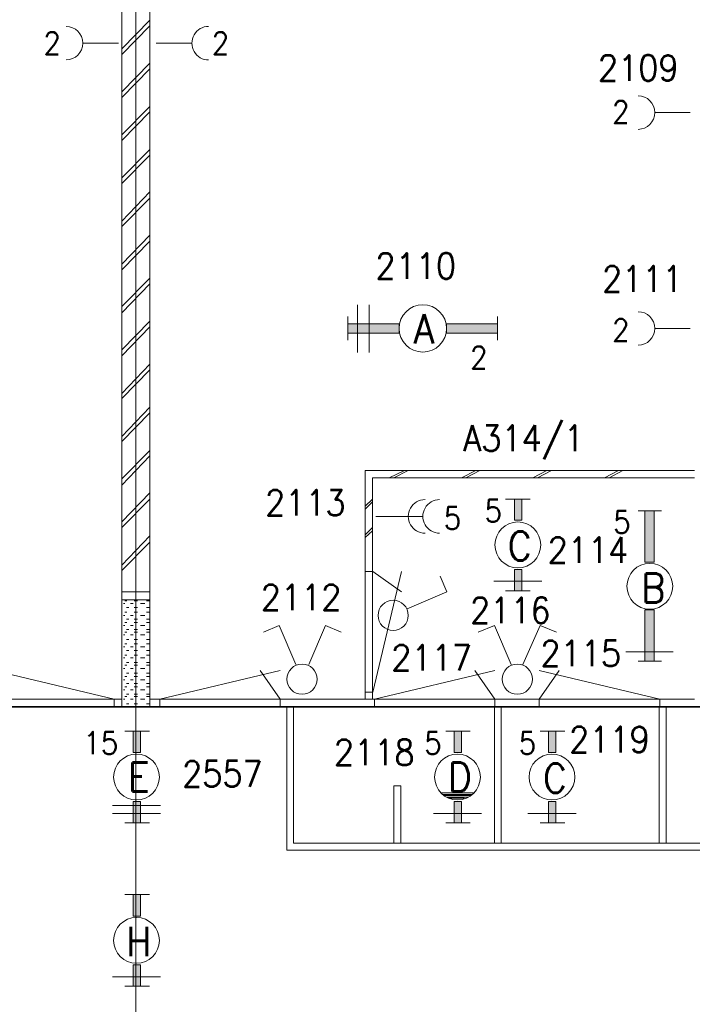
# Model space of a CAD drawing. Header units: metres. Extents: x -119 to 0, y 0 to 84.
# Tile 31 of 53: x -53.42 to -48.73, y 49.1 to 55.96. Entities that reach past the tile are written whole.
import ezdxf
from ezdxf.enums import TextEntityAlignment as Align

# ---------------------------------------------------------------- set-up
doc = ezdxf.new("R2010")
doc.units = ezdxf.units.M
doc.header["$MEASUREMENT"] = 0
doc.layers.add('Level 1', color=1, linetype='Continuous', lineweight=0)
doc.styles.add('Style-STANDARD', font='STANDARD.shx')

# ---------------------------------------------------------------- blocks, each defined once
blk = doc.blocks.new('1260')
at = {"layer": 'Level 1', "color": 1, "linetype": 'Continuous', "lineweight": 0}
for p, q in [((-630.0001, -100), (-630.0001, 100)), ((630.0001, -100), (630.0001, 100))]:
    blk.add_line(p, q, dxfattribs=at)
blk.add_circle((0, 0), 200, dxfattribs=at)
at = {"layer": 'Level 1', "color": 1, "linetype": 'Continuous', "lineweight": 0, "extrusion": (0, 0, -1)}
blk.add_solid([(200, 40), (630.0001, 40), (200, -40), (630.0001, -40)], dxfattribs=at)
at = {"layer": 'Level 1', "color": 1, "linetype": 'Continuous', "lineweight": 0}
blk.add_solid([(200, -40), (630.0001, -40), (200, 40), (630.0001, 40)], dxfattribs=at)
for points in [[(-200, 40), (-630.0001, 40), (-630.0001, -40), (-200, -40)], [(200, -40), (630.0001, -40), (630.0001, 40), (200, 40)]]:
    blk.add_3dface(points, dxfattribs=at)
at = {"layer": 'Level 1', "color": 1, "linetype": 'Continuous', "lineweight": 0, "style": 'Style-STANDARD'}
blk.add_text('A', height=250, dxfattribs=at).set_placement((-77.7681, -128.6793))

msp = doc.modelspace()

# ---------------------------------------------------------------- linework, layer by layer
at = {"layer": 'Level 1', "color": 11, "linetype": 'Continuous', "lineweight": 0}
for p, q in [((-52.6082, 62.0781), (-52.6082, 35.3152)), ((-106.4536, 51.1663), (-6.9068, 51.1663))]:
    msp.add_line(p, q, dxfattribs=at)
at = {"layer": 'Level 1', "color": 1, "linetype": 'Continuous', "lineweight": 0}
for p, q in [((-52.7057, 58.5539), (-52.7057, 51.1702)), ((-52.5108, 58.5539), (-52.5108, 51.1702)), ((-52.5108, 55.9536), (-52.7057, 55.7548)), ((-52.5108, 55.9146), (-52.7057, 55.7158)), ((-52.7291, 55.7938), (-52.9747, 55.7938)), ((-52.4679, 55.7938), (-52.2223, 55.7938)), ((-52.5108, 55.6534), (-52.7057, 55.4546)), ((-52.5108, 55.6144), (-52.7057, 55.4156)), ((-52.5108, 55.3532), (-52.7057, 55.1544)), ((-52.5108, 55.3143), (-52.7057, 55.1154)), ((-48.7449, 55.3104), (-48.9866, 55.3104)), ((-52.5108, 55.0531), (-52.7057, 54.8542)), ((-52.5108, 55.0141), (-52.7057, 54.8153)), ((-52.5108, 54.7568), (-52.7057, 54.5541)), ((-52.5108, 54.7139), (-52.7057, 54.5151)), ((-52.5108, 54.4566), (-52.7057, 54.2539)), ((-52.5108, 54.4137), (-52.7057, 54.2149)), ((-52.5108, 54.1564), (-52.7057, 53.9576)), ((-52.5108, 54.1174), (-52.7057, 53.9147)), ((-51.0645, 53.9693), (-51.0645, 53.6379)), ((-50.9826, 53.9693), (-50.9826, 53.6379)), ((-52.5108, 53.8562), (-52.7057, 53.6574)), ((-52.5108, 53.8173), (-52.7057, 53.6145)), ((-48.7449, 53.8056), (-48.9866, 53.8056)), ((-52.5108, 53.5561), (-52.7057, 53.3533)), ((-52.5108, 53.5171), (-52.7057, 53.3182)), ((-52.5108, 53.2559), (-52.7057, 53.0532)), ((-52.5108, 53.2169), (-52.7057, 53.0181)), ((-52.5108, 52.9557), (-52.7057, 52.7569)), ((-52.5108, 52.9167), (-52.7057, 52.714)), ((-51.0099, 52.8154), (-51.0099, 51.2209)), ((-48.7137, 52.8154), (-51.0099, 52.8154)), ((-50.737, 52.8154), (-50.8422, 52.7647)), ((-50.7097, 52.8154), (-50.8111, 52.7647)), ((-50.238, 52.8154), (-50.3393, 52.7647)), ((-50.2107, 52.8154), (-50.3082, 52.7647)), ((-49.7429, 52.8154), (-49.8403, 52.7647)), ((-49.7117, 52.8154), (-49.8092, 52.7647)), ((-49.2439, 52.8154), (-49.3413, 52.7647)), ((-49.2127, 52.8154), (-49.3101, 52.7647)), ((-48.7137, 52.7647), (-50.9592, 52.7647)), ((-50.9592, 52.7647), (-50.9592, 51.2209)), ((-52.5108, 52.6594), (-52.7057, 52.4567)), ((-52.5108, 52.6165), (-52.7057, 52.4177)), ((-50.9592, 52.6165), (-51.0099, 52.5659)), ((-50.9592, 52.597), (-51.0099, 52.5464)), ((-50.0314, 52.6165), (-49.8598, 52.6165)), ((-48.9437, 52.5347), (-49.1074, 52.5347)), ((-50.6122, 52.4957), (-50.9358, 52.4957)), ((-50.9592, 52.4177), (-51.0099, 52.367)), ((-50.9592, 52.3943), (-51.0099, 52.3475)), ((-52.5108, 52.3592), (-52.7057, 52.1565)), ((-52.5108, 52.3164), (-52.7057, 52.1175)), ((-51.0062, 52.1107), (-50.9562, 52.1107)), ((-50.9562, 51.2707), (-50.7562, 52.1107)), ((-50.9562, 52.1107), (-50.7562, 51.9707)), ((-50.4407, 51.9694), (-50.4875, 52.0786)), ((-50.1132, 52.0435), (-49.778, 52.0435)), ((-52.5108, 51.9694), (-52.7057, 51.9694)), ((-50.7175, 51.8524), (-50.4407, 51.9694)), ((-50.0314, 51.9772), (-49.8598, 51.9772)), ((-52.5108, 51.9148), (-52.7057, 51.9148)), ((-52.6862, 51.8875), (-52.694, 51.8875)), ((-52.6706, 51.907), (-52.6862, 51.907)), ((-52.6277, 51.8875), (-52.6472, 51.8875)), ((-52.5965, 51.907), (-52.6199, 51.907)), ((-52.5459, 51.8875), (-52.5771, 51.8875)), ((-52.5147, 51.907), (-52.5342, 51.907)), ((-52.6706, 51.829), (-52.6862, 51.829)), ((-52.6589, 51.8602), (-52.6745, 51.8602)), ((-52.5965, 51.8602), (-52.6199, 51.8602)), ((-52.5965, 51.829), (-52.6199, 51.829)), ((-52.5147, 51.8602), (-52.5342, 51.8602)), ((-52.5147, 51.829), (-52.5342, 51.829)), ((-52.6862, 51.8057), (-52.694, 51.8057)), ((-52.6706, 51.755), (-52.6862, 51.755)), ((-52.6589, 51.7784), (-52.6745, 51.7784)), ((-52.6277, 51.8057), (-52.6472, 51.8057)), ((-52.5965, 51.7784), (-52.6199, 51.7784)), ((-52.5965, 51.755), (-52.6199, 51.755)), ((-52.5459, 51.8057), (-52.5771, 51.8057)), ((-52.5147, 51.7784), (-52.5342, 51.7784)), ((-52.5147, 51.755), (-52.5342, 51.755)), ((-52.6862, 51.7355), (-52.694, 51.7355)), ((-52.6706, 51.6887), (-52.6862, 51.6887)), ((-52.6589, 51.7082), (-52.6745, 51.7082)), ((-52.6277, 51.7355), (-52.6472, 51.7355)), ((-52.5965, 51.7082), (-52.6199, 51.7082)), ((-52.5965, 51.6887), (-52.6199, 51.6887)), ((-52.5459, 51.7355), (-52.5771, 51.7355)), ((-52.5147, 51.7082), (-52.5342, 51.7082)), ((-52.5147, 51.6887), (-52.5342, 51.6887)), ((-51.6102, 51.7355), (-51.7194, 51.6887)), ((-51.4933, 51.4626), (-51.6102, 51.7355)), ((-51.4036, 51.4626), (-51.2867, 51.7355)), ((-51.2867, 51.7355), (-51.1775, 51.6887)), ((-50.1093, 51.7355), (-50.2224, 51.6887)), ((-49.9924, 51.4626), (-50.1093, 51.7355)), ((-49.9105, 51.4626), (-49.7897, 51.7355)), ((-49.7897, 51.7355), (-49.6766, 51.6887)), ((-52.6862, 51.6692), (-52.694, 51.6692)), ((-52.6706, 51.6068), (-52.6862, 51.6068)), ((-52.6589, 51.638), (-52.6745, 51.638)), ((-52.6277, 51.6692), (-52.6472, 51.6692)), ((-52.5965, 51.638), (-52.6199, 51.638)), ((-52.5965, 51.6068), (-52.6199, 51.6068)), ((-52.5459, 51.6692), (-52.5771, 51.6692)), ((-52.5147, 51.638), (-52.5342, 51.638)), ((-52.5147, 51.6068), (-52.5342, 51.6068)), ((-52.6862, 51.5873), (-52.694, 51.5873)), ((-52.6589, 51.5601), (-52.6745, 51.5601)), ((-52.6277, 51.5873), (-52.6472, 51.5873)), ((-52.5965, 51.5601), (-52.6199, 51.5601)), ((-52.5459, 51.5873), (-52.5771, 51.5873)), ((-52.5147, 51.5601), (-52.5342, 51.5601)), ((-49.1932, 51.5523), (-48.8618, 51.5523)), ((-52.6862, 51.5094), (-52.694, 51.5094)), ((-52.6706, 51.5289), (-52.6862, 51.5289)), ((-52.6589, 51.4782), (-52.6745, 51.4782)), ((-52.6277, 51.5094), (-52.6472, 51.5094)), ((-52.5965, 51.5289), (-52.6199, 51.5289)), ((-52.5965, 51.4782), (-52.6199, 51.4782)), ((-52.5459, 51.5094), (-52.5771, 51.5094)), ((-52.5147, 51.5289), (-52.5342, 51.5289)), ((-52.5147, 51.4782), (-52.5342, 51.4782)), ((-48.9437, 51.486), (-49.1074, 51.486)), ((-52.7593, 51.2212), (-53.5993, 51.4212)), ((-52.6862, 51.4353), (-52.694, 51.4353)), ((-52.6706, 51.4587), (-52.6862, 51.4587)), ((-52.6589, 51.4041), (-52.6745, 51.4041)), ((-52.6277, 51.4353), (-52.6472, 51.4353)), ((-52.5965, 51.4587), (-52.6199, 51.4587)), ((-52.5965, 51.4041), (-52.6199, 51.4041)), ((-52.5459, 51.4353), (-52.5771, 51.4353)), ((-52.5147, 51.4587), (-52.5342, 51.4587)), ((-52.5147, 51.4041), (-52.5342, 51.4041)), ((-52.4421, 51.2212), (-51.6021, 51.4212)), ((-51.6021, 51.2212), (-51.7421, 51.4212)), ((-50.9462, 51.2212), (-50.1062, 51.4212)), ((-50.1062, 51.2212), (-50.2462, 51.4212)), ((-48.9565, 51.2212), (-49.7965, 51.4212)), ((-49.7965, 51.2212), (-49.6565, 51.4212)), ((-52.6862, 51.3573), (-52.694, 51.3573)), ((-52.6706, 51.3807), (-52.6862, 51.3807)), ((-52.6277, 51.3573), (-52.6472, 51.3573)), ((-52.5965, 51.3807), (-52.6199, 51.3807)), ((-52.5459, 51.3573), (-52.5771, 51.3573)), ((-52.5147, 51.3807), (-52.5342, 51.3807)), ((-52.6862, 51.2872), (-52.694, 51.2872)), ((-52.6706, 51.3066), (-52.6862, 51.3066)), ((-52.6589, 51.33), (-52.6745, 51.33)), ((-52.6277, 51.2872), (-52.6472, 51.2872)), ((-52.5965, 51.33), (-52.6199, 51.33)), ((-52.5965, 51.3066), (-52.6199, 51.3066)), ((-52.5459, 51.2872), (-52.5771, 51.2872)), ((-52.5147, 51.33), (-52.5342, 51.33)), ((-52.5147, 51.3066), (-52.5342, 51.3066)), ((-51.0062, 51.2707), (-50.9562, 51.2707)), ((-56.5028, 51.2209), (-52.7057, 51.2209)), ((-52.7593, 51.1712), (-52.7593, 51.2212)), ((-52.6862, 51.2209), (-52.694, 51.2209)), ((-52.6706, 51.2404), (-52.6862, 51.2404)), ((-52.6589, 51.256), (-52.6745, 51.256)), ((-52.6277, 51.2209), (-52.6472, 51.2209)), ((-52.5965, 51.256), (-52.6199, 51.256)), ((-52.5965, 51.2404), (-52.6199, 51.2404)), ((-52.5459, 51.2209), (-52.5771, 51.2209)), ((-52.5147, 51.256), (-52.5342, 51.256)), ((-52.5147, 51.2404), (-52.5342, 51.2404)), ((-52.5108, 51.2209), (-48.7137, 51.2209)), ((-52.4421, 51.1712), (-52.4421, 51.2212)), ((-51.6021, 51.1712), (-51.6021, 51.2212)), ((-50.9462, 51.1712), (-50.9462, 51.2212)), ((-50.1062, 51.1712), (-50.1062, 51.2212)), ((-49.7965, 51.1712), (-49.7965, 51.2212)), ((-48.9565, 51.1712), (-48.9565, 51.2212)), ((-104.6564, 51.1702), (-16.7425, 51.1702)), ((-52.6589, 51.1897), (-52.6745, 51.1897)), ((-52.5965, 51.1897), (-52.6199, 51.1897)), ((-52.5147, 51.1897), (-52.5342, 51.1897)), ((-51.5557, 51.1702), (-51.5557, 50.1683)), ((-51.5089, 51.1702), (-51.5089, 50.219)), ((-50.1093, 51.1702), (-50.1093, 50.219)), ((-50.0626, 51.1702), (-50.0626, 50.219)), ((-48.9593, 51.1702), (-48.9593, 50.219)), ((-48.9125, 51.1702), (-48.9125, 50.219)), ((-52.6862, 50.9987), (-52.5147, 50.9987)), ((-50.4485, 50.9987), (-50.277, 50.9987)), ((-49.7897, 50.9987), (-49.6181, 50.9987)), ((-50.8111, 50.219), (-50.8111, 50.6166)), ((-50.8111, 50.6166), (-50.7604, 50.6166)), ((-50.7604, 50.6166), (-50.7604, 50.219)), ((-50.4797, 50.5698), (-50.2497, 50.5698)), ((-50.468, 50.5581), (-50.2692, 50.5581)), ((-50.4602, 50.5504), (-50.277, 50.5504)), ((-50.4407, 50.5387), (-50.2887, 50.5387)), ((-50.429, 50.5309), (-50.3198, 50.5309)), ((-52.772, 50.4802), (-52.4367, 50.4802)), ((-52.772, 50.4256), (-52.4367, 50.4256)), ((-50.5343, 50.4256), (-50.199, 50.4256)), ((-49.8754, 50.4256), (-49.5402, 50.4256)), ((-52.6862, 50.3593), (-52.5147, 50.3593)), ((-50.4485, 50.3593), (-50.277, 50.3593)), ((-49.7897, 50.3593), (-49.6181, 50.3593)), ((-51.5557, 50.1683), (-45.6651, 50.1683)), ((-51.5089, 50.219), (-45.7119, 50.219)), ((-52.6862, 49.8603), (-52.5147, 49.8603)), ((-52.772, 49.2873), (-52.4367, 49.2873)), ((-52.6862, 49.221), (-52.5147, 49.221))]:
    msp.add_line(p, q, dxfattribs=at)
for centre, radius in [((-49.9456, 52.2968), 0.1598), ((-49.0256, 52.0083), 0.1598), ((-50.815, 51.8056), 0.1053), ((-51.4504, 51.3612), 0.1053), ((-49.9495, 51.3612), 0.1053), ((-52.6043, 50.679), 0.1598), ((-50.3666, 50.679), 0.1598), ((-49.7078, 50.679), 0.1598), ((-52.6043, 49.5406), 0.1598)]:
    msp.add_circle(centre, radius, dxfattribs=at)
for centre, start, end in [((-53.0955, 55.7937), 270.00006, 89.99997), ((-52.1014, 55.7937), 90.00002, 270.00013), ((-49.1074, 55.3103), 270.00006, 89.99997), ((-49.1074, 53.8055), 270.00006, 89.99997), ((-50.5927, 52.4956), 90.00002, 270.00019), ((-50.4914, 52.4956), 90.00002, 270.00019)]:
    msp.add_arc(centre, 0.117, start, end, dxfattribs=at)
for points in [[(-49.9183, 52.4684), (-49.969, 52.4684), (-49.9183, 52.6165), (-49.969, 52.6165)], [(-48.9944, 52.176), (-48.9944, 52.5347), (-49.0607, 52.176), (-49.0607, 52.5347)], [(-49.9183, 51.9772), (-49.969, 51.9772), (-49.9183, 52.1253), (-49.969, 52.1253)], [(-52.5771, 50.8505), (-52.6277, 50.8505), (-52.5771, 50.9987), (-52.6277, 50.9987)], [(-50.3393, 50.8505), (-50.39, 50.8505), (-50.3393, 50.9987), (-50.39, 50.9987)], [(-49.6805, 50.8505), (-49.7312, 50.8505), (-49.6805, 50.9987), (-49.7312, 50.9987)], [(-52.5771, 50.3593), (-52.6277, 50.3593), (-52.5771, 50.5075), (-52.6277, 50.5075)], [(-50.3393, 50.3593), (-50.39, 50.3593), (-50.3393, 50.5075), (-50.39, 50.5075)], [(-49.6805, 50.3593), (-49.7312, 50.3593), (-49.6805, 50.5075), (-49.7312, 50.5075)], [(-52.5771, 49.7083), (-52.6277, 49.7083), (-52.5771, 49.8603), (-52.6277, 49.8603)], [(-52.5771, 49.221), (-52.6277, 49.221), (-52.5771, 49.3691), (-52.6277, 49.3691)]]:
    msp.add_solid(points, dxfattribs=at)
at = {"layer": 'Level 1', "color": 1, "linetype": 'Continuous', "lineweight": 0, "extrusion": (0, 0, -1)}
msp.add_solid([(49.0607, 51.8446), (49.0607, 51.486), (48.9944, 51.8446), (48.9944, 51.486)], dxfattribs=at)
at = {"layer": 'Level 1', "color": 1, "linetype": 'Continuous', "lineweight": 0}
for points in [[(-49.9183, 52.4684), (-49.969, 52.4684), (-49.969, 52.6165), (-49.9183, 52.6165)], [(-48.9944, 52.176), (-48.9944, 52.5347), (-49.0607, 52.5347), (-49.0607, 52.176)], [(-49.9183, 51.9772), (-49.969, 51.9772), (-49.969, 52.1253), (-49.9183, 52.1253)], [(-49.0607, 51.8446), (-49.0607, 51.486), (-48.9944, 51.486), (-48.9944, 51.8446)], [(-52.5771, 50.8505), (-52.6277, 50.8505), (-52.6277, 50.9987), (-52.5771, 50.9987)], [(-50.3393, 50.8505), (-50.39, 50.8505), (-50.39, 50.9987), (-50.3393, 50.9987)], [(-49.6805, 50.8505), (-49.7312, 50.8505), (-49.7312, 50.9987), (-49.6805, 50.9987)], [(-52.5771, 50.3593), (-52.6277, 50.3593), (-52.6277, 50.5075), (-52.5771, 50.5075)], [(-50.3393, 50.3593), (-50.39, 50.3593), (-50.39, 50.5075), (-50.3393, 50.5075)], [(-49.6805, 50.3593), (-49.7312, 50.3593), (-49.7312, 50.5075), (-49.6805, 50.5075)], [(-52.5771, 49.7083), (-52.6277, 49.7083), (-52.6277, 49.8603), (-52.5771, 49.8603)], [(-52.5771, 49.221), (-52.6277, 49.221), (-52.6277, 49.3691), (-52.5771, 49.3691)]]:
    msp.add_3dface(points, dxfattribs=at)

# ---------------------------------------------------------------- block references
at = {"layer": 'Level 1', "color": 1, "linetype": 'Continuous', "lineweight": 0, "xscale": 0.000828, "yscale": 0.000824}
msp.add_blockref('1260', (-50.6083, 53.8056), dxfattribs=at)

# ---------------------------------------------------------------- texts
at = {"layer": 'Level 1', "color": 1, "linetype": 'Continuous', "lineweight": 0, "style": 'Style-STANDARD'}
for s, height, p in [('2', 0.1559, (-53.1924, 55.7158)), ('2', 0.1559, (-52.019, 55.7158)), ('2109', 0.1799, (-49.1064, 55.531)), ('2', 0.1559, (-49.2277, 55.2363)), ('2110', 0.1799, (-50.657, 54.151)), ('2111', 0.1799, (-49.0778, 54.061)), ('2', 0.1559, (-49.2277, 53.7159)), ('2', 0.1559, (-50.2179, 53.5249)), ('A314/1', 0.1799, (-49.9056, 52.951)), ('2113', 0.1799, (-51.427, 52.501)), ('5', 0.1559, (-50.1165, 52.4567)), ('5', 0.1559, (-50.4011, 52.406)), ('5', 0.1559, (-49.2199, 52.3787)), ('2114', 0.1799, (-49.457, 52.171)), ('2112', 0.1799, (-51.457, 51.841)), ('2116', 0.1799, (-49.9978, 51.751)), ('2115', 0.1799, (-49.507, 51.451)), ('2117', 0.1799, (-50.547, 51.421)), ('15', 0.1559, (-52.8531, 50.8388)), ('5', 0.1559, (-50.5376, 50.8388)), ('5', 0.1559, (-49.8787, 50.8388)), ('2119', 0.1799, (-49.307, 50.851)), ('2118', 0.1799, (-50.947, 50.761)), ('2557', 0.1799, (-52.0057, 50.611))]:
    msp.add_text(s, height=height, dxfattribs=at).set_placement(p, align=Align.CENTER)
for s, p in [('C', (-50.0158, 52.1877)), ('B', (-49.084, 51.8953)), ('E', (-52.6628, 50.5776)), ('D', (-50.4329, 50.5776)), ('C', (-49.7702, 50.5698)), ('H', (-52.6745, 49.4315))]:
    msp.add_text(s, height=0.2027, dxfattribs=at).set_placement(p)

doc.saveas('drawing.dxf')
